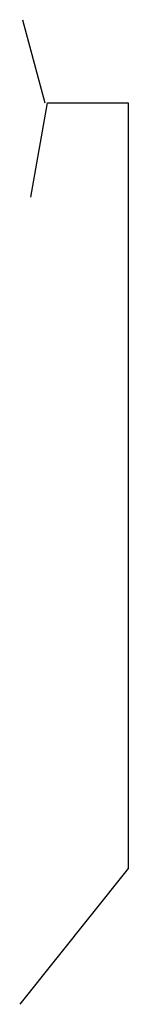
# Model space of a CAD drawing. Header units: inches. Extents: x 102.3 to 105.1, y 56.2 to 82.2.
import ezdxf

# ---------------------------------------------------------------- set-up
doc = ezdxf.new("R2010")
doc.units = ezdxf.units.IN
doc.header["$LTSCALE"] = 20
doc.header["$MEASUREMENT"] = 0
doc.layers.add('ellectric coils', color=54, linetype='Continuous')

msp = doc.modelspace()

# ---------------------------------------------------------------- linework, layer by layer
at = {"layer": 'ellectric coils'}
for p, q in [((102.333, 82.22), (102.92, 80.021)), ((102.553, 77.53), (102.993, 80.021)), ((102.993, 80.021), (105.12, 80.021)), ((105.12, 80.021), (105.12, 59.797)), ((105.12, 59.797), (102.26, 56.207))]:
    msp.add_line(p, q, dxfattribs=at)

doc.saveas('drawing.dxf')
